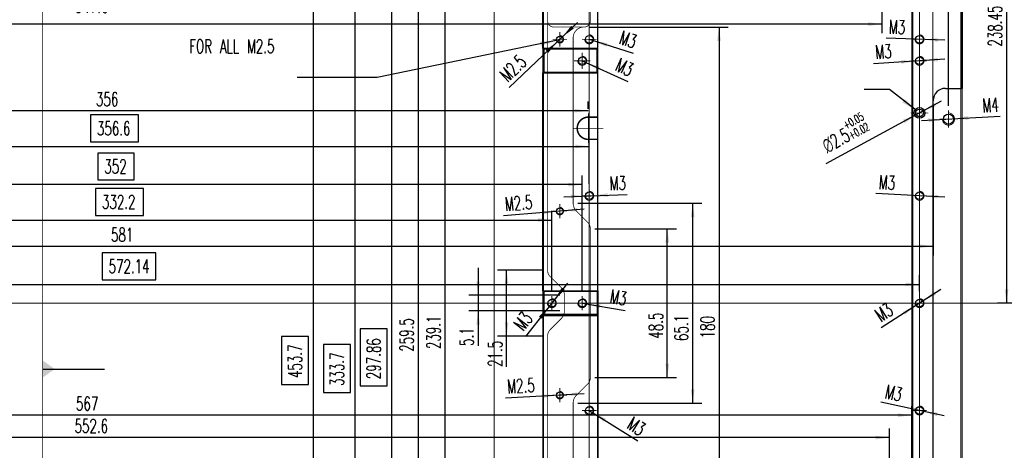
# Model space of a CAD drawing. Header units: millimetres. Extents: x 31 to 872, y 29 to 623.
# Tile 12 of 29: x 377 to 591, y 279 to 372. Entities that reach past the tile are written whole.
import ezdxf

# ---------------------------------------------------------------- set-up
doc = ezdxf.new("R2010")
doc.units = ezdxf.units.MM
for name, pattern in [('DASHED', [15, 7, -8]), ('DOT_CENTER', [14, 12, -1, 0, -1]), ('PHANTOM', [13, 10, -1, 0, -1, 0, -1])]:
    doc.linetypes.add(name, pattern=pattern)
doc.layers.add('1', color=7, linetype='Continuous')
doc.styles.add('CONVERTER_11', font='txt.shx', dxfattribs={"width": 0.63})
doc.dimstyles.new('ME10_DIM_101', dxfattribs={"dimtxt": 4.5, "dimasz": 4.5, "dimexe": 3, "dimexo": 1.5, "dimgap": 1.5, "dimtad": 1, "dimdsep": 46, "dimtxsty": 'CONVERTER_11', "dimsah": 1, "dimcen": 0.09, "dimclrd": 3, "dimclre": 3, "dimclrt": 3, "dimadec": 0, "dimazin": 0, "dimtfac": 1, "dimtdec": 4, "dimtix": 1, "dimtmove": 0, "dimatfit": 3, "dimfxl": 1, "dimtolj": 1, "dimtzin": 0, "dimarcsym": 0})
doc.dimstyles.new('ME10_DIM_102', dxfattribs={"dimtxt": 4.5, "dimasz": 4.5, "dimexe": 3, "dimexo": 1.5, "dimgap": 1.5, "dimtad": 1, "dimdsep": 46, "dimtxsty": 'CONVERTER_11', "dimsah": 1, "dimcen": 0.09, "dimclrd": 3, "dimclre": 3, "dimclrt": 3, "dimadec": 0, "dimazin": 0, "dimtfac": 1, "dimtdec": 4, "dimtix": 1, "dimtmove": 0, "dimatfit": 3, "dimfxl": 1, "dimtolj": 1, "dimtzin": 0, "dimarcsym": 0})
doc.dimstyles.new('ME10_DIM_103', dxfattribs={"dimtxt": 4.5, "dimasz": 4.5, "dimexe": 3, "dimexo": 1.5, "dimgap": 1.5, "dimtad": 1, "dimdsep": 46, "dimtxsty": 'CONVERTER_11', "dimsah": 1, "dimcen": 0.09, "dimclrd": 3, "dimclre": 3, "dimclrt": 3, "dimadec": 0, "dimazin": 0, "dimtfac": 1, "dimtdec": 4, "dimtix": 1, "dimtmove": 0, "dimatfit": 3, "dimfxl": 1, "dimtolj": 1, "dimtzin": 0, "dimarcsym": 0})
doc.dimstyles.new('ME10_DIM_104', dxfattribs={"dimtxt": 4.5, "dimasz": 4.5, "dimexe": 3, "dimexo": 1.5, "dimgap": 1.5, "dimtad": 1, "dimdsep": 46, "dimtxsty": 'CONVERTER_11', "dimsah": 1, "dimcen": 0.09, "dimclrd": 3, "dimclre": 3, "dimclrt": 3, "dimadec": 0, "dimazin": 0, "dimtfac": 1, "dimtdec": 4, "dimtix": 1, "dimtmove": 0, "dimatfit": 3, "dimfxl": 1, "dimtolj": 1, "dimtzin": 0, "dimarcsym": 0})
doc.dimstyles.new('ME10_DIM_112', dxfattribs={"dimtxt": 4.5, "dimasz": 4.5, "dimexe": 3, "dimexo": 1.5, "dimgap": 1.5, "dimtad": 1, "dimdsep": 46, "dimtxsty": 'CONVERTER_11', "dimsah": 1, "dimcen": 0.09, "dimclrd": 3, "dimclre": 3, "dimclrt": 3, "dimadec": 0, "dimazin": 0, "dimtfac": 1, "dimtdec": 4, "dimtix": 1, "dimtmove": 0, "dimatfit": 3, "dimfxl": 1, "dimtolj": 1, "dimtzin": 0, "dimarcsym": 0})
doc.dimstyles.new('ME10_DIM_117', dxfattribs={"dimtxt": 4.5, "dimasz": 4.5, "dimexe": 3, "dimexo": 1.5, "dimgap": 1.5, "dimtad": 1, "dimdsep": 46, "dimtxsty": 'CONVERTER_11', "dimsah": 1, "dimcen": 0.09, "dimclrd": 3, "dimclre": 3, "dimclrt": 3, "dimadec": 0, "dimazin": 0, "dimtfac": 1, "dimtdec": 4, "dimtix": 1, "dimtmove": 0, "dimatfit": 3, "dimfxl": 1, "dimtolj": 1, "dimtzin": 0, "dimarcsym": 0})
doc.dimstyles.new('ME10_DIM_120', dxfattribs={"dimtxt": 4.5, "dimasz": 4.5, "dimexe": 3, "dimexo": 1.5, "dimgap": 1.5, "dimtad": 1, "dimdsep": 46, "dimtxsty": 'CONVERTER_11', "dimsah": 1, "dimcen": 0.09, "dimclrd": 3, "dimclre": 3, "dimclrt": 3, "dimadec": 0, "dimazin": 0, "dimtfac": 1, "dimtdec": 4, "dimtix": 1, "dimtmove": 0, "dimatfit": 3, "dimfxl": 1, "dimtolj": 1, "dimtzin": 0, "dimarcsym": 0})
doc.dimstyles.new('ME10_DIM_128', dxfattribs={"dimtxt": 4.5, "dimasz": 4.5, "dimexe": 3, "dimexo": 1.5, "dimgap": 1.5, "dimtad": 1, "dimdec": 1, "dimdsep": 46, "dimtxsty": 'CONVERTER_11', "dimsah": 1, "dimcen": 0.09, "dimclrd": 3, "dimclre": 3, "dimclrt": 3, "dimadec": 0, "dimazin": 0, "dimtfac": 1, "dimtdec": 4, "dimtix": 1, "dimtmove": 0, "dimatfit": 3, "dimfxl": 1, "dimtolj": 1, "dimtzin": 0, "dimarcsym": 0})
doc.dimstyles.new('ME10_DIM_132', dxfattribs={"dimtxt": 4.5, "dimasz": 4.5, "dimexe": 3, "dimexo": 1.5, "dimgap": 1.5, "dimtad": 1, "dimdsep": 46, "dimtxsty": 'CONVERTER_11', "dimsah": 1, "dimcen": 0.09, "dimclrd": 3, "dimclre": 3, "dimclrt": 3, "dimadec": 0, "dimazin": 0, "dimtfac": 1, "dimtdec": 4, "dimtix": 1, "dimtmove": 0, "dimatfit": 3, "dimfxl": 1, "dimtolj": 1, "dimtzin": 0, "dimarcsym": 0})
doc.dimstyles.new('ME10_DIM_145', dxfattribs={"dimtxt": 4.5, "dimasz": 4.5, "dimexe": 3, "dimexo": 1.5, "dimgap": 1.5, "dimtad": 1, "dimdsep": 46, "dimtxsty": 'CONVERTER_11', "dimsah": 1, "dimcen": 0.09, "dimclrd": 3, "dimclre": 3, "dimclrt": 3, "dimadec": 0, "dimazin": 0, "dimtfac": 1, "dimtdec": 4, "dimtix": 1, "dimtmove": 0, "dimatfit": 3, "dimfxl": 1, "dimtolj": 1, "dimtzin": 0, "dimarcsym": 0})
doc.dimstyles.new('ME10_DIM_146', dxfattribs={"dimtxt": 4.5, "dimasz": 4.5, "dimexe": 3, "dimexo": 1.5, "dimgap": 1.5, "dimtad": 1, "dimdsep": 46, "dimtxsty": 'CONVERTER_11', "dimsah": 1, "dimcen": 0.09, "dimclrd": 3, "dimclre": 3, "dimclrt": 3, "dimadec": 0, "dimazin": 0, "dimtfac": 1, "dimtdec": 4, "dimtix": 1, "dimtmove": 0, "dimatfit": 3, "dimfxl": 1, "dimtolj": 1, "dimtzin": 0, "dimarcsym": 0})
doc.dimstyles.new('ME10_DIM_149', dxfattribs={"dimtxt": 4.5, "dimasz": 4.5, "dimexe": 3, "dimexo": 1.5, "dimgap": 1.5, "dimtad": 1, "dimdsep": 46, "dimtxsty": 'CONVERTER_11', "dimsah": 1, "dimcen": 0.09, "dimclrd": 3, "dimclre": 3, "dimclrt": 3, "dimadec": 0, "dimazin": 0, "dimtfac": 1, "dimtdec": 4, "dimtix": 1, "dimtmove": 0, "dimatfit": 3, "dimfxl": 1, "dimtolj": 1, "dimtzin": 0, "dimarcsym": 0})
doc.dimstyles.new('ME10_DIM_73', dxfattribs={"dimtxt": 4.5, "dimasz": 4.5, "dimexe": 3, "dimexo": 1.5, "dimgap": 1.5, "dimtad": 1, "dimdsep": 46, "dimtxsty": 'CONVERTER_11', "dimsah": 1, "dimcen": 0.09, "dimclrd": 3, "dimclre": 3, "dimclrt": 3, "dimadec": 0, "dimazin": 0, "dimtfac": 1, "dimtdec": 4, "dimtix": 1, "dimtmove": 0, "dimatfit": 3, "dimfxl": 1, "dimtolj": 1, "dimtzin": 0, "dimarcsym": 0})
doc.dimstyles.new('ME10_DIM_74', dxfattribs={"dimtxt": 4.5, "dimasz": 4.5, "dimexe": 3, "dimexo": 1.5, "dimgap": 1.5, "dimtad": 1, "dimdsep": 46, "dimtxsty": 'CONVERTER_11', "dimsah": 1, "dimcen": 0.09, "dimclrd": 3, "dimclre": 3, "dimclrt": 3, "dimadec": 0, "dimazin": 0, "dimtfac": 1, "dimtdec": 4, "dimtix": 1, "dimtmove": 0, "dimatfit": 3, "dimfxl": 1, "dimtolj": 1, "dimtzin": 0, "dimarcsym": 0})
doc.dimstyles.new('ME10_DIM_83', dxfattribs={"dimtxt": 4.5, "dimasz": 4.5, "dimexe": 3, "dimexo": 1.5, "dimgap": 1.5, "dimtad": 1, "dimdsep": 46, "dimtxsty": 'CONVERTER_11', "dimsah": 1, "dimcen": 0.09, "dimclrd": 3, "dimclre": 3, "dimclrt": 3, "dimadec": 0, "dimazin": 0, "dimtfac": 1, "dimtdec": 4, "dimtix": 1, "dimtmove": 0, "dimatfit": 3, "dimfxl": 1, "dimtolj": 1, "dimtzin": 0, "dimarcsym": 0})
doc.dimstyles.new('ME10_DIM_93', dxfattribs={"dimtxt": 4.5, "dimasz": 4.5, "dimexe": 3, "dimexo": 1.5, "dimgap": 1.5, "dimtad": 1, "dimdsep": 46, "dimtxsty": 'CONVERTER_11', "dimsah": 1, "dimcen": 0.09, "dimclrd": 3, "dimclre": 3, "dimclrt": 3, "dimadec": 0, "dimazin": 0, "dimtfac": 1, "dimtdec": 4, "dimtix": 1, "dimtmove": 0, "dimatfit": 3, "dimfxl": 1, "dimtolj": 1, "dimtzin": 0, "dimarcsym": 0})
doc.dimstyles.new('ME10_DIM_94', dxfattribs={"dimtxt": 4.5, "dimasz": 4.5, "dimexe": 3, "dimexo": 1.5, "dimgap": 1.5, "dimtad": 1, "dimdec": 1, "dimdsep": 46, "dimtxsty": 'CONVERTER_11', "dimsah": 1, "dimcen": 0.09, "dimclrd": 3, "dimclre": 3, "dimclrt": 3, "dimadec": 0, "dimazin": 0, "dimtfac": 1, "dimtdec": 4, "dimtix": 1, "dimtmove": 0, "dimatfit": 3, "dimfxl": 1, "dimtolj": 1, "dimtzin": 0, "dimarcsym": 0})
doc.dimstyles.new('ME10_DIM_95', dxfattribs={"dimtxt": 4.5, "dimasz": 4.5, "dimexe": 3, "dimexo": 1.5, "dimgap": 1.5, "dimtad": 1, "dimdec": 1, "dimdsep": 46, "dimtxsty": 'CONVERTER_11', "dimsah": 1, "dimcen": 0.09, "dimclrd": 3, "dimclre": 3, "dimclrt": 3, "dimadec": 0, "dimazin": 0, "dimtfac": 1, "dimtdec": 4, "dimtix": 1, "dimtmove": 0, "dimatfit": 3, "dimfxl": 1, "dimtolj": 1, "dimtzin": 0, "dimarcsym": 0})
doc.dimstyles.new('ME10_DIM_96', dxfattribs={"dimtxt": 4.5, "dimasz": 4.5, "dimexe": 3, "dimexo": 1.5, "dimgap": 1.5, "dimtad": 1, "dimdec": 1, "dimdsep": 46, "dimtxsty": 'CONVERTER_11', "dimsah": 1, "dimcen": 0.09, "dimclrd": 3, "dimclre": 3, "dimclrt": 3, "dimadec": 0, "dimazin": 0, "dimtfac": 1, "dimtdec": 4, "dimtix": 1, "dimtmove": 0, "dimatfit": 3, "dimfxl": 1, "dimtolj": 1, "dimtzin": 0, "dimarcsym": 0})
doc.dimstyles.new('ME10_DIM_97', dxfattribs={"dimtxt": 4.5, "dimasz": 4.5, "dimexe": 3, "dimexo": 1.5, "dimgap": 1.5, "dimtad": 1, "dimdec": 1, "dimdsep": 46, "dimtxsty": 'CONVERTER_11', "dimsah": 1, "dimcen": 0.09, "dimclrd": 3, "dimclre": 3, "dimclrt": 3, "dimadec": 0, "dimazin": 0, "dimtfac": 1, "dimtdec": 4, "dimtix": 1, "dimtmove": 0, "dimatfit": 3, "dimfxl": 1, "dimtolj": 1, "dimtzin": 0, "dimarcsym": 0})
doc.dimstyles.new('ME10_DIM_98', dxfattribs={"dimtxt": 4.5, "dimasz": 4.5, "dimexe": 3, "dimexo": 1.5, "dimgap": 1.5, "dimtad": 1, "dimdec": 1, "dimdsep": 46, "dimtxsty": 'CONVERTER_11', "dimsah": 1, "dimcen": 0.09, "dimclrd": 3, "dimclre": 3, "dimclrt": 3, "dimadec": 0, "dimazin": 0, "dimtfac": 1, "dimtdec": 4, "dimtix": 1, "dimtmove": 0, "dimatfit": 3, "dimfxl": 1, "dimtolj": 1, "dimtzin": 0, "dimarcsym": 0})
doc.dimstyles.get("Standard").update_dxf_attribs({"dimtxt": 0.18, "dimasz": 0.18, "dimexe": 0.18, "dimexo": 0.0625, "dimgap": 0.09, "dimtad": 0, "dimtih": 1, "dimtoh": 1, "dimdec": 4, "dimzin": 0, "dimdsep": 46, "dimtxsty": 'Standard', "dimcen": 0.09, "dimadec": 0, "dimazin": 0, "dimtfac": 1, "dimtdec": 4, "dimtofl": 0, "dimtmove": 0, "dimatfit": 3, "dimfxl": 1, "dimtolj": 1, "dimtzin": 0, "dimarcsym": 0})

# ---------------------------------------------------------------- blocks, each defined once
blk = doc.blocks.new('F-F__12')
at = {"layer": '1', "color": 4, "linetype": 'PHANTOM', "const_width": 0.35}
blk.add_lwpolyline([(720.62, 644.92), (720.62, 290.35)], dxfattribs=at)
blk = doc.blocks.new('B_-B__32')
at = {"layer": '1', "color": 4, "linetype": 'PHANTOM', "const_width": 0.35}
blk.add_lwpolyline([(751.6, 571.3), (751.6, 343.05)], dxfattribs=at)
blk = doc.blocks.new('A_-A__33')
at = {"layer": '1', "color": 4, "linetype": 'PHANTOM', "const_width": 0.35}
blk.add_lwpolyline([(859.35, 568.99), (859.35, 349.09)], dxfattribs=at)
blk = doc.blocks.new('E8027-24150__34', base_point=(273.17, 207.52))
at = {"color": 7, "linetype": 'Continuous'}
for p, q in [((872.8, 703.95), (872.8, 536.05)), ((873.3, 703.95), (873.3, 536.05)), ((736.5, 549.1), (736.5, 596.35)), ((754.45, 549.1), (754.45, 590.85)), ((856.8, 576.05), (856.8, 356.05)), ((857.05, 576.05), (857.05, 356.05)), ((736.5, 549.1), (736.75, 548.85)), ((736.5, 549.1), (736.5, 541.1)), ((754.45, 549.1), (736.5, 549.1)), ((754.2, 548.85), (736.75, 548.85)), ((736.75, 548.85), (736.75, 541.35)), ((754.45, 549.1), (754.2, 548.85)), ((754.2, 541.35), (754.2, 548.85)), ((754.45, 541.1), (754.45, 549.1)), ((736.75, 541.35), (736.5, 541.1)), ((736.5, 541.1), (754.45, 541.1)), ((736.5, 470.05), (736.5, 541.1)), ((736.75, 541.35), (754.2, 541.35)), ((754.2, 541.35), (754.45, 541.1)), ((754.45, 470.05), (754.45, 541.1)), ((867.8, 536.05), (872.8, 536.05)), ((873.3, 536.05), (872.8, 536.05)), ((873.3, 396.05), (873.3, 536.05)), ((863.8, 400.05), (863.8, 532.05)), ((736.5, 470.05), (754.45, 470.05)), ((736.75, 469.8), (736.5, 470.05)), ((736.5, 470.05), (736.5, 462.05)), ((754.2, 469.8), (736.75, 469.8)), ((736.75, 469.8), (736.75, 462.3)), ((754.2, 469.8), (754.45, 470.05)), ((754.2, 469.8), (754.2, 462.3)), ((754.45, 470.05), (754.45, 462.05)), ((736.75, 462.3), (736.5, 462.05)), ((736.5, 462.05), (754.45, 462.05)), ((736.5, 462.05), (736.5, 390.99)), ((754.2, 462.3), (736.75, 462.3)), ((754.2, 462.3), (754.45, 462.05)), ((754.45, 462.05), (754.45, 390.99))]:
    blk.add_line(p, q, dxfattribs=at)
at = {"color": 1, "linetype": 'DASHED', "const_width": 0.25}
for points in [[(751.95, 558.05), (751.95, 597.85)], [(736.75, 596.35), (736.75, 548.85)], [(754.2, 548.85), (754.2, 590.85)], [(738, 558.05), (738, 585.61)], [(863.7, 577.55), (863.7, 354.55)], [(738, 476.79), (738, 558.05)], [(740, 556.05), (749.85, 556.05)], [(749.85, 556.05), (749.95, 556.05)], [(746.35, 498.6), (746.35, 552.55)], [(736.75, 541.35), (736.75, 469.8)], [(754.2, 526.8), (754.2, 541.35)], [(872.8, 396.05), (872.8, 536.05)], [(751.3, 526.8), (754.2, 526.8)], [(751.3, 526.8), (751.3, 526.55)], [(754.2, 526.8), (754.45, 526.55)], [(751.3, 526.55), (754.45, 526.55)], [(751.3, 519.3), (751.3, 519.55)], [(754.45, 519.55), (751.3, 519.55)], [(754.2, 519.3), (751.3, 519.3)], [(754.2, 519.3), (754.45, 519.55)], [(754.2, 469.8), (754.2, 519.3)], [(751.07, 492.43), (747.38, 496.12)], [(751.95, 441.79), (751.95, 490.31)], [(738.88, 474.67), (742.47, 471.08)], [(743.5, 468.6), (743.5, 463.5)], [(736.75, 462.3), (736.75, 390.74)], [(738.88, 457.43), (742.47, 461.02)], [(754.2, 412.8), (754.2, 462.3)], [(738, 455.31), (738, 374.05)], [(751.07, 439.67), (747.38, 435.98)], [(746.35, 379.55), (746.35, 433.5)]]:
    blk.add_lwpolyline(points, dxfattribs=at)
for points in [[(738, 558.05, 0.414214), (740, 556.05, 0.414214)], [(749.85, 556.05, 0.414214), (746.35, 552.55, 0.414214)], [(749.95, 556.05, 0.414214), (751.95, 558.05, 0.414214)], [(751.3, 526.8, 1), (751.3, 519.3, 1)], [(751.3, 526.55, 1), (751.3, 519.55, 1)], [(746.35, 498.6, 0.198912), (747.38, 496.12, 0.198912)], [(751.95, 490.31, 0.198912), (751.07, 492.43, 0.198912)], [(738, 476.79, 0.198912), (738.88, 474.67, 0.198912)], [(743.5, 468.6, 0.198912), (742.47, 471.08, 0.198912)], [(742.47, 461.02, 0.198912), (743.5, 463.5, 0.198912)], [(738.88, 457.43, 0.198912), (738, 455.31, 0.198912)], [(751.07, 439.67, 0.198912), (751.95, 441.79, 0.198912)], [(747.38, 435.98, 0.198912), (746.35, 433.5, 0.198912)]]:
    blk.add_lwpolyline(points, format="xyb", dxfattribs=at)
at = {"color": 7, "linetype": 'Continuous'}
for centre, radius in [((742, 552.05), 1.05), ((751.6, 552.05), 1.25), ((859.35, 552.05), 1.25), ((749.3, 545.05), 1.25), ((859.35, 545.05), 1.25), ((859.35, 528.05), 1.75), ((859.35, 528.05), 1.25), ((868.8, 526.05), 1.65), ((751.6, 501.05), 1.25), ((859.35, 501.05), 1.25), ((742, 496.05), 1.05), ((739.4, 466.05), 1.25), ((749.3, 466.05), 1.25), ((859.35, 466.05), 1.25), ((742, 436.05), 1.05), ((751.6, 431.05), 1.25), ((859.35, 431.05), 1.25)]:
    blk.add_circle(centre, radius, dxfattribs=at)
blk.add_arc((867.8, 532.05), 4, 90, 180, dxfattribs=at)
at = {"layer": '1', "color": 1, "linetype": 'DOT_CENTER', "const_width": 0.25}
for points in [[(573.3, 736.79), (573.3, 466.05)], [(742, 554.42), (742, 549.67)], [(751.6, 554.42), (751.6, 549.67)], [(859.35, 554.42), (859.35, 549.67)], [(744.37, 552.05), (739.62, 552.05)], [(753.97, 552.05), (749.22, 552.05)], [(861.72, 552.05), (856.97, 552.05)], [(749.3, 547.7), (749.3, 542.4)], [(859.35, 547.42), (859.35, 542.67)], [(751.95, 545.05), (746.65, 545.05)], [(861.72, 545.05), (856.97, 545.05)], [(859.35, 530.97), (859.35, 525.12)], [(751.3, 527.9), (751.3, 518.2)], [(862.27, 528.05), (856.42, 528.05)], [(868.8, 528.86), (868.8, 523.23)], [(871.61, 526.05), (865.98, 526.05)], [(756.15, 523.05), (746.45, 523.05)], [(753.97, 501.05), (749.22, 501.05)], [(751.6, 503.42), (751.6, 498.67)], [(861.72, 501.05), (856.97, 501.05)], [(859.35, 503.42), (859.35, 498.67)], [(742, 498.42), (742, 493.67)], [(744.37, 496.05), (739.62, 496.05)], [(573.3, 466.05), (257.7, 466.05)], [(891.3, 466.05), (573.3, 466.05)], [(573.3, 466.05), (573.3, 196.21)], [(739.4, 468.42), (739.4, 463.67)], [(751.67, 466.05), (746.92, 466.05)], [(749.3, 468.42), (749.3, 463.67)], [(861.72, 466.05), (856.97, 466.05)], [(859.35, 468.42), (859.35, 463.67)], [(742, 438.42), (742, 433.67)], [(744.37, 436.05), (739.62, 436.05)], [(753.97, 431.05), (749.22, 431.05)], [(751.6, 433.42), (751.6, 428.67)], [(861.72, 431.05), (856.97, 431.05)], [(859.35, 433.42), (859.35, 428.67)]]:
    blk.add_lwpolyline(points, dxfattribs=at)
at = {"layer": '1', "color": 3, "linetype": 'Continuous', "const_width": 0.25}
for points in [[(740.75, 552.05, 2.414214), (742, 553.3, 2.414214)], [(750.1, 552.05, 2.414214), (751.6, 553.55, 2.414214)], [(857.85, 552.05, 2.414214), (859.35, 553.55, 2.414214)], [(747.8, 545.05, 2.414214), (749.3, 546.55, 2.414214)], [(857.85, 545.05, 2.414214), (859.35, 546.55, 2.414214)], [(866.8, 526.05, 2.414214), (868.8, 528.05, 2.414214)], [(750.1, 501.05, 2.414214), (751.6, 502.55, 2.414214)], [(857.85, 501.05, 2.414214), (859.35, 502.55, 2.414214)], [(740.75, 496.05, 2.414214), (742, 497.3, 2.414214)], [(737.9, 466.05, 2.414214), (739.4, 467.55, 2.414214)], [(747.8, 466.05, 2.414214), (749.3, 467.55, 2.414214)], [(857.85, 466.05, 2.414214), (859.35, 467.55, 2.414214)], [(740.75, 436.05, 2.414214), (742, 437.3, 2.414214)], [(750.1, 431.05, 2.414214), (751.6, 432.55, 2.414214)], [(857.85, 431.05, 2.414214), (859.35, 432.55, 2.414214)]]:
    blk.add_lwpolyline(points, format="xyb", dxfattribs=at)
blk = doc.blocks.new('*D98')
at = {"layer": '1', "color": 3, "linetype": 'Continuous'}
for p, q in [((289.8, 357.55), (289.8, 432.52)), ((856.8, 357.55), (856.8, 432.52)), ((856.8, 429.52), (289.8, 429.52))]:
    blk.add_line(p, q, dxfattribs=at)
at = {"layer": '1', "color": 3}
for points in [[(294.3, 430.11), (294.3, 428.93), (289.8, 429.52)], [(852.3, 428.93), (852.3, 430.11), (856.8, 429.52)]]:
    blk.add_solid(points, dxfattribs=at)
at = {"layer": '1', "color": 3, "insert": (584.15, 431.02), "char_height": 4.5, "attachment_point": 7, "rotation": 0.0001, "line_spacing_factor": 0.60024, "style": 'CONVERTER_11'}
blk.add_mtext('567', dxfattribs=at)
blk = doc.blocks.new('*D99')
at = {"layer": '1', "color": 3, "linetype": 'Continuous'}
for p, q in [((297, 351.05), (297, 425.24)), ((849.6, 351.05), (849.6, 425.24)), ((849.6, 422.24), (297, 422.24))]:
    blk.add_line(p, q, dxfattribs=at)
at = {"layer": '1', "color": 3}
for points in [[(301.5, 422.83), (301.5, 421.65), (297, 422.24)], [(845.1, 421.65), (845.1, 422.83), (849.6, 422.24)]]:
    blk.add_solid(points, dxfattribs=at)
at = {"layer": '1', "color": 3, "insert": (583.68, 423.74), "char_height": 4.5, "attachment_point": 7, "rotation": 0.0001, "line_spacing_factor": 0.60024, "style": 'CONVERTER_11'}
blk.add_mtext('552.6', dxfattribs=at)
blk = doc.blocks.new('*D108')
at = {"layer": '1', "color": 3, "linetype": 'Continuous'}
for p, q in [((282.8, 530.55), (282.8, 481.6)), ((863.8, 530.55), (863.8, 481.6)), ((282.8, 484.6), (863.8, 484.6))]:
    blk.add_line(p, q, dxfattribs=at)
at = {"layer": '1', "color": 3}
for points in [[(287.3, 485.19), (287.3, 484), (282.8, 484.6)], [(859.3, 484), (859.3, 485.19), (863.8, 484.6)]]:
    blk.add_solid(points, dxfattribs=at)
at = {"layer": '1', "color": 3, "insert": (595.56, 486.1), "char_height": 4.5, "attachment_point": 7, "rotation": 0.0001, "line_spacing_factor": 0.60024, "style": 'CONVERTER_11'}
blk.add_mtext('581', dxfattribs=at)
blk = doc.blocks.new('*D118')
at = {"layer": '1', "color": 3, "linetype": 'Continuous'}
for p, q in [((751.45, 556.05), (796.94, 556.05)), ((793.94, 556.05), (793.94, 376.05)), ((751.45, 376.05), (796.94, 376.05))]:
    blk.add_line(p, q, dxfattribs=at)
at = {"layer": '1', "color": 3}
for points in [[(794.53, 551.55), (793.35, 551.55), (793.94, 556.05)], [(793.35, 380.55), (794.53, 380.55), (793.94, 376.05)]]:
    blk.add_solid(points, dxfattribs=at)
at = {"layer": '1', "color": 3, "insert": (792.44, 454.57), "char_height": 4.5, "attachment_point": 7, "rotation": 90, "line_spacing_factor": 0.60024, "style": 'CONVERTER_11'}
blk.add_mtext('180', dxfattribs=at)
blk = doc.blocks.new('*D119')
at = {"layer": '1', "color": 3, "linetype": 'Continuous'}
for p, q in [((753.45, 490.31), (780.07, 490.31)), ((777.07, 441.79), (777.07, 490.31)), ((753.45, 441.79), (780.07, 441.79))]:
    blk.add_line(p, q, dxfattribs=at)
at = {"layer": '1', "color": 3}
for points in [[(777.67, 485.81), (776.48, 485.81), (777.07, 490.31)], [(776.48, 446.29), (777.67, 446.29), (777.07, 441.79)]]:
    blk.add_solid(points, dxfattribs=at)
at = {"layer": '1', "color": 3, "insert": (775.57, 454.45), "char_height": 4.5, "attachment_point": 7, "rotation": 90, "line_spacing_factor": 0.60024, "style": 'CONVERTER_11'}
blk.add_mtext('48.5', dxfattribs=at)
blk = doc.blocks.new('*D120')
at = {"layer": '1', "color": 3, "linetype": 'Continuous'}
for p, q in [((747.85, 498.6), (788.37, 498.6)), ((785.37, 433.5), (785.37, 498.6)), ((747.85, 433.5), (788.37, 433.5))]:
    blk.add_line(p, q, dxfattribs=at)
at = {"layer": '1', "color": 3}
for points in [[(785.96, 494.1), (784.77, 494.1), (785.37, 498.6)], [(784.77, 438), (785.96, 438), (785.37, 433.5)]]:
    blk.add_solid(points, dxfattribs=at)
at = {"layer": '1', "color": 3, "insert": (783.87, 453.72), "char_height": 4.5, "attachment_point": 7, "rotation": 90, "line_spacing_factor": 0.60024, "style": 'CONVERTER_11'}
blk.add_mtext('65.1', dxfattribs=at)
blk = doc.blocks.new('*D121')
at = {"layer": '1', "color": 3, "linetype": 'Continuous'}
for p, q in [((715.34, 477.6), (715.34, 468.6)), ((742, 468.6), (712.34, 468.6)), ((715.34, 468.6), (715.34, 463.5)), ((742, 463.5), (712.34, 463.5)), ((715.34, 463.5), (715.34, 452.09))]:
    blk.add_line(p, q, dxfattribs=at)
at = {"layer": '1', "color": 3}
for points in [[(714.75, 473.1), (715.93, 473.1), (715.34, 468.6)], [(715.93, 459), (714.75, 459), (715.34, 463.5)]]:
    blk.add_solid(points, dxfattribs=at)
at = {"layer": '1', "color": 3, "insert": (713.84, 452.09), "char_height": 4.5, "attachment_point": 7, "rotation": 90, "line_spacing_factor": 0.60024, "style": 'CONVERTER_11'}
blk.add_mtext('5.1', dxfattribs=at)
blk = doc.blocks.new('*D122')
at = {"layer": '1', "color": 3, "linetype": 'Continuous'}
for p, q in [((736.5, 476.79), (721.64, 476.79)), ((724.64, 455.31), (724.64, 476.79)), ((736.5, 455.31), (721.64, 455.31)), ((724.64, 445.27), (724.64, 455.31))]:
    blk.add_line(p, q, dxfattribs=at)
at = {"layer": '1', "color": 3}
for points in [[(725.24, 472.29), (724.05, 472.29), (724.64, 476.79)], [(724.05, 459.81), (725.24, 459.81), (724.64, 455.31)]]:
    blk.add_solid(points, dxfattribs=at)
at = {"layer": '1', "color": 3, "insert": (723.14, 445.27), "char_height": 4.5, "attachment_point": 7, "rotation": 90, "line_spacing_factor": 0.60024, "style": 'CONVERTER_11'}
blk.add_mtext('21.5', dxfattribs=at)
blk = doc.blocks.new('*D123')
at = {"layer": '1', "color": 3, "linetype": 'Continuous'}
for p, q in [((742, 593.8), (692.76, 593.8)), ((695.76, 593.8), (695.76, 334.25)), ((742, 334.25), (692.76, 334.25))]:
    blk.add_line(p, q, dxfattribs=at)
at = {"layer": '1', "color": 3}
for points in [[(696.35, 589.3), (695.17, 589.3), (695.76, 593.8)], [(695.17, 338.75), (696.35, 338.75), (695.76, 334.25)]]:
    blk.add_solid(points, dxfattribs=at)
at = {"layer": '1', "color": 3, "insert": (694.26, 450.21), "char_height": 4.5, "attachment_point": 7, "rotation": 90, "line_spacing_factor": 0.60024, "style": 'CONVERTER_11'}
blk.add_mtext('259.5', dxfattribs=at)
blk = doc.blocks.new('*D126')
at = {"layer": '1', "color": 3, "linetype": 'Continuous'}
for p, q in [((395.3, 529.4), (395.3, 531.77)), ((751.3, 529.4), (751.3, 531.77)), ((751.3, 528.77), (395.3, 528.77))]:
    blk.add_line(p, q, dxfattribs=at)
at = {"layer": '1', "color": 3}
for points in [[(399.8, 529.36), (399.8, 528.18), (395.3, 528.77)], [(746.8, 528.18), (746.8, 529.36), (751.3, 528.77)]]:
    blk.add_solid(points, dxfattribs=at)
at = {"layer": '1', "color": 3, "insert": (590.67, 530.27), "char_height": 4.5, "attachment_point": 7, "rotation": 0.0001, "line_spacing_factor": 0.60024, "style": 'CONVERTER_11'}
blk.add_mtext('356', dxfattribs=at)
blk = doc.blocks.new('*D127')
at = {"layer": '1', "color": 3, "linetype": 'Continuous'}
for p, q in [((407.2, 469.92), (407.2, 496.15)), ((739.4, 469.92), (739.4, 496.15)), ((407.2, 493.15), (739.4, 493.15))]:
    blk.add_line(p, q, dxfattribs=at)
at = {"layer": '1', "color": 3}
for points in [[(411.7, 493.74), (411.7, 492.56), (407.2, 493.15)], [(734.9, 492.56), (734.9, 493.74), (739.4, 493.15)]]:
    blk.add_solid(points, dxfattribs=at)
at = {"layer": '1', "color": 3, "insert": (592.63, 496.79), "char_height": 4.5, "attachment_point": 7, "rotation": 0.0001, "line_spacing_factor": 0.60024, "style": 'CONVERTER_11'}
blk.add_mtext('332.2', dxfattribs=at)
blk = doc.blocks.new('*D128')
at = {"layer": '1', "color": 3, "linetype": 'Continuous'}
for p, q in [((397.3, 469.92), (397.3, 507.7)), ((749.3, 469.92), (749.3, 507.7)), ((749.3, 504.7), (397.3, 504.7))]:
    blk.add_line(p, q, dxfattribs=at)
at = {"layer": '1', "color": 3}
for points in [[(401.8, 505.29), (401.8, 504.11), (397.3, 504.7)], [(744.8, 504.11), (744.8, 505.29), (749.3, 504.7)]]:
    blk.add_solid(points, dxfattribs=at)
at = {"layer": '1', "color": 3, "insert": (593.39, 508.34), "char_height": 4.5, "attachment_point": 7, "rotation": 0.0001, "line_spacing_factor": 0.60024, "style": 'CONVERTER_11'}
blk.add_mtext('352', dxfattribs=at)
blk = doc.blocks.new('*D129')
at = {"layer": '1', "color": 3, "linetype": 'Continuous'}
for p, q in [((395, 504.92), (395, 520.12)), ((751.6, 504.92), (751.6, 520.12)), ((395, 517.12), (751.6, 517.12))]:
    blk.add_line(p, q, dxfattribs=at)
at = {"layer": '1', "color": 3}
for points in [[(399.5, 517.72), (399.5, 516.53), (395, 517.12)], [(747.1, 516.53), (747.1, 517.72), (751.6, 517.12)]]:
    blk.add_solid(points, dxfattribs=at)
at = {"layer": '1', "color": 3, "insert": (590.98, 520.76), "char_height": 4.5, "attachment_point": 7, "rotation": 0.0001, "line_spacing_factor": 0.60024, "style": 'CONVERTER_11'}
blk.add_mtext('356.6', dxfattribs=at)
blk = doc.blocks.new('*D137')
at = {"layer": '1', "color": 3, "linetype": 'Continuous'}
for p, q in [((287.21, 469.92), (287.21, 475.16)), ((859.35, 469.92), (859.35, 475.16)), ((287.21, 472.16), (859.35, 472.16))]:
    blk.add_line(p, q, dxfattribs=at)
at = {"layer": '1', "color": 3}
for points in [[(291.71, 472.76), (291.71, 471.57), (287.21, 472.16)], [(854.85, 471.57), (854.85, 472.76), (859.35, 472.16)]]:
    blk.add_solid(points, dxfattribs=at)
at = {"layer": '1', "color": 3, "insert": (594.79, 475.8), "char_height": 4.5, "attachment_point": 7, "rotation": 0.0001, "line_spacing_factor": 0.60024, "style": 'CONVERTER_11'}
blk.add_mtext('572.14', dxfattribs=at)
blk = doc.blocks.new('*D142')
at = {"layer": '1', "color": 3, "linetype": 'Continuous'}
for p, q in [((277.8, 530.36), (277.8, 819.9)), ((868.8, 530.36), (868.8, 819.9)), ((868.8, 816.9), (277.8, 816.9))]:
    blk.add_line(p, q, dxfattribs=at)
at = {"layer": '1', "color": 3}
for points in [[(282.3, 817.5), (282.3, 816.31), (277.8, 816.9)], [(864.3, 816.31), (864.3, 817.5), (868.8, 816.9)]]:
    blk.add_solid(points, dxfattribs=at)
at = {"layer": '1', "color": 3, "insert": (569.99, 820.54), "char_height": 4.5, "attachment_point": 7, "rotation": 0.0001, "line_spacing_factor": 0.60024, "style": 'CONVERTER_11'}
blk.add_mtext('591', dxfattribs=at)
blk = doc.blocks.new('*D145')
at = {"layer": '1', "color": 3, "linetype": 'Continuous'}
for p, q in [((299.5, 593.37), (299.5, 554.03)), ((847.1, 593.37), (847.1, 554.03)), ((847.1, 557.03), (299.5, 557.03))]:
    blk.add_line(p, q, dxfattribs=at)
at = {"layer": '1', "color": 3}
for points in [[(304, 557.62), (304, 556.43), (299.5, 557.03)], [(842.6, 556.43), (842.6, 557.62), (847.1, 557.03)]]:
    blk.add_solid(points, dxfattribs=at)
at = {"layer": '1', "color": 3, "insert": (583.8, 560.66), "char_height": 4.5, "attachment_point": 7, "rotation": 0.0001, "line_spacing_factor": 0.60024, "style": 'CONVERTER_11'}
blk.add_mtext('547.6', dxfattribs=at)
blk = doc.blocks.new('*D153')
at = {"layer": '1', "color": 3, "linetype": 'Continuous'}
for p, q in [((736.5, 585.61), (701.56, 585.61)), ((704.56, 346.49), (704.56, 585.61)), ((736.5, 346.49), (701.56, 346.49))]:
    blk.add_line(p, q, dxfattribs=at)
at = {"layer": '1', "color": 3}
for points in [[(705.15, 581.11), (703.97, 581.11), (704.56, 585.61)], [(703.97, 350.99), (705.15, 350.99), (704.56, 346.49)]]:
    blk.add_solid(points, dxfattribs=at)
at = {"layer": '1', "color": 3, "insert": (703.06, 451.09), "char_height": 4.5, "attachment_point": 7, "rotation": 90, "line_spacing_factor": 0.60024, "style": 'CONVERTER_11'}
blk.add_mtext('239.1', dxfattribs=at)
blk = doc.blocks.new('*D157')
at = {"layer": '1', "color": 3, "linetype": 'Continuous'}
for p, q in [((870.99, 704.5), (890.75, 704.5)), ((887.75, 704.5), (887.75, 466.05)), ((889.8, 466.05), (884.75, 466.05))]:
    blk.add_line(p, q, dxfattribs=at)
at = {"layer": '1', "color": 3}
for points in [[(888.35, 700), (887.16, 700), (887.75, 704.5)], [(887.16, 470.55), (888.35, 470.55), (887.75, 466.05)]]:
    blk.add_solid(points, dxfattribs=at)
at = {"layer": '1', "color": 3, "insert": (886.25, 549.69), "char_height": 4.5, "attachment_point": 7, "rotation": 90, "line_spacing_factor": 0.60024, "style": 'CONVERTER_11'}
blk.add_mtext('238.45', dxfattribs=at)
blk = doc.blocks.new('*D170')
at = {"layer": '1', "color": 3, "linetype": 'Continuous'}
for p, q in [((716.47, 632.9), (672.21, 632.9)), ((675.21, 299.2), (675.21, 632.9)), ((716.47, 299.2), (672.21, 299.2))]:
    blk.add_line(p, q, dxfattribs=at)
at = {"layer": '1', "color": 3}
for points in [[(675.8, 628.4), (674.61, 628.4), (675.21, 632.9)], [(674.61, 303.7), (675.8, 303.7), (675.21, 299.2)]]:
    blk.add_solid(points, dxfattribs=at)
at = {"layer": '1', "color": 3, "insert": (671.57, 439.06), "char_height": 4.5, "attachment_point": 7, "rotation": 90, "line_spacing_factor": 0.60024, "style": 'CONVERTER_11'}
blk.add_mtext('333.7', dxfattribs=at)
blk = doc.blocks.new('*D171')
at = {"layer": '1', "color": 3, "linetype": 'Continuous'}
for p, q in [((715.64, 614.98), (684.17, 614.98)), ((687.17, 317.12), (687.17, 614.98)), ((715.64, 317.12), (684.17, 317.12))]:
    blk.add_line(p, q, dxfattribs=at)
at = {"layer": '1', "color": 3}
for points in [[(687.76, 610.48), (686.57, 610.48), (687.17, 614.98)], [(686.57, 321.62), (687.76, 321.62), (687.17, 317.12)]]:
    blk.add_solid(points, dxfattribs=at)
at = {"layer": '1', "color": 3, "insert": (683.53, 441.26), "char_height": 4.5, "attachment_point": 7, "rotation": 90, "line_spacing_factor": 0.60024, "style": 'CONVERTER_11'}
blk.add_mtext('297.86', dxfattribs=at)
blk = doc.blocks.new('*D174')
at = {"layer": '1', "color": 3, "linetype": 'Continuous'}
for p, q in [((716.47, 692.9), (658.51, 692.9)), ((661.51, 692.9), (661.51, 239.2)), ((716.47, 239.2), (658.51, 239.2))]:
    blk.add_line(p, q, dxfattribs=at)
at = {"layer": '1', "color": 3}
for points in [[(662.1, 688.4), (660.92, 688.4), (661.51, 692.9)], [(660.92, 243.7), (662.1, 243.7), (661.51, 239.2)]]:
    blk.add_solid(points, dxfattribs=at)
at = {"layer": '1', "color": 3, "insert": (657.87, 441.65), "char_height": 4.5, "attachment_point": 7, "rotation": 90, "line_spacing_factor": 0.60024, "style": 'CONVERTER_11'}
blk.add_mtext('453.7', dxfattribs=at)
blk = doc.blocks.new('*D234')
at = {"layer": '1', "color": 3, "linetype": 'Continuous'}
blk.add_line((866.38, 531.87), (828.76, 511.44), dxfattribs=at)
at = {"layer": '1', "color": 3}
for points in [[(864.12, 531.31), (864.69, 530.27), (860.45, 528.65)], [(854.58, 524.79), (854.01, 525.83), (858.25, 527.45)]]:
    blk.add_solid(points, dxfattribs=at)
at = {"layer": '1', "color": 3, "insert": (827.15, 513.55), "char_height": 4.5, "attachment_point": 7, "rotation": 28.5078, "line_spacing_factor": 0.60024, "style": 'CONVERTER_11'}
blk.add_mtext('\\C3; {\\Fgdt;n}\\C3;\\C3;2.5\\C3;\\H2.7;\\S+0.05^ +0.02;', dxfattribs=at)
blk = doc.blocks.new('*D254')
at = {"layer": '1', "color": 3, "linetype": 'Continuous'}
blk.add_line((747.78, 557.58), (725.51, 536.3), dxfattribs=at)
at = {"layer": '1', "color": 3}
for points in [[(745.75, 556.45), (746.57, 555.59), (742.9, 552.91)], [(738.25, 547.65), (737.43, 548.51), (741.1, 551.19)]]:
    blk.add_solid(points, dxfattribs=at)
at = {"layer": '1', "color": 3, "insert": (725.03, 537.91), "char_height": 4.5, "attachment_point": 7, "rotation": 43.692, "line_spacing_factor": 0.60024, "style": 'CONVERTER_11'}
blk.add_mtext('\\C3;M\\C3;2.5\\C3;', dxfattribs=at)
blk = doc.blocks.new('*D255')
at = {"layer": '1', "color": 3, "linetype": 'Continuous'}
blk.add_line((751.6, 552.05), (765.89, 547.52), dxfattribs=at)
at = {"layer": '1', "color": 3}
blk.add_solid([(757.5, 550.8), (757.14, 549.67), (753.03, 551.6)], dxfattribs=at)
at = {"layer": '1', "color": 3, "insert": (761.03, 550.63), "char_height": 4.5, "attachment_point": 7, "rotation": 342.4003, "line_spacing_factor": 0.60024, "style": 'CONVERTER_11'}
blk.add_mtext('\\C3;M\\C3;3\\C3;', dxfattribs=at)
blk = doc.blocks.new('*D256')
at = {"layer": '1', "color": 3, "linetype": 'Continuous'}
blk.add_line((749.3, 545.05), (764.22, 538.31), dxfattribs=at)
at = {"layer": '1', "color": 3}
blk.add_solid([(755.01, 543.12), (754.52, 542.04), (750.67, 544.43)], dxfattribs=at)
at = {"layer": '1', "color": 3, "insert": (759.76, 541.98), "char_height": 4.5, "attachment_point": 7, "rotation": 335.7015, "line_spacing_factor": 0.60024, "style": 'CONVERTER_11'}
blk.add_mtext('\\C3;M\\C3;3\\C3;', dxfattribs=at)
blk = doc.blocks.new('*D257')
at = {"layer": '1', "color": 3, "linetype": 'Continuous'}
blk.add_line((867.58, 545.58), (844.38, 544.09), dxfattribs=at)
at = {"layer": '1', "color": 3}
for points in [[(853.4, 544.08), (853.32, 545.26), (857.85, 544.95)], [(865.3, 546.02), (865.38, 544.84), (860.85, 545.15)]]:
    blk.add_solid(points, dxfattribs=at)
at = {"layer": '1', "color": 3, "insert": (845.05, 545.64), "char_height": 4.5, "attachment_point": 7, "rotation": 3.6555, "line_spacing_factor": 0.60024, "style": 'CONVERTER_11'}
blk.add_mtext('\\C3;M\\C3;3\\C3;', dxfattribs=at)
blk = doc.blocks.new('*D258')
at = {"layer": '1', "color": 3, "linetype": 'Continuous'}
blk.add_line((867.6, 551.77), (848.48, 552.42), dxfattribs=at)
at = {"layer": '1', "color": 3}
blk.add_solid([(865.37, 552.44), (865.33, 551.26), (860.85, 552)], dxfattribs=at)
at = {"layer": '1', "color": 3, "insert": (849.29, 553.89), "char_height": 4.5, "attachment_point": 7, "rotation": 358.0645, "line_spacing_factor": 0.60024, "style": 'CONVERTER_11'}
blk.add_mtext('\\C3;M\\C3;3\\C3;', dxfattribs=at)
blk = doc.blocks.new('*D259')
at = {"layer": '1', "color": 3, "linetype": 'Continuous'}
blk.add_line((867.59, 500.61), (845.12, 501.82), dxfattribs=at)
at = {"layer": '1', "color": 3}
blk.add_solid([(865.37, 501.32), (865.31, 500.14), (860.85, 500.97)], dxfattribs=at)
at = {"layer": '1', "color": 3, "insert": (845.96, 503.27), "char_height": 4.5, "attachment_point": 7, "rotation": 356.9228, "line_spacing_factor": 0.60024, "style": 'CONVERTER_11'}
blk.add_mtext('\\C3;M\\C3;3\\C3;', dxfattribs=at)
blk = doc.blocks.new('*D260')
at = {"layer": '1', "color": 3, "linetype": 'Continuous'}
blk.add_line((860.06, 525.55), (885.63, 527.02), dxfattribs=at)
at = {"layer": '1', "color": 3}
for points in [[(875.26, 527.02), (875.32, 525.83), (870.8, 526.17)], [(862.34, 525.08), (862.28, 526.27), (866.8, 525.93)]]:
    blk.add_solid(points, dxfattribs=at)
at = {"layer": '1', "color": 3, "insert": (879.97, 528.2), "char_height": 4.5, "attachment_point": 7, "rotation": 3.3043, "line_spacing_factor": 0.60024, "style": 'CONVERTER_11'}
blk.add_mtext('\\C3;M\\C3;4\\C3;', dxfattribs=at)
blk = doc.blocks.new('*D261')
at = {"layer": '1', "color": 3, "linetype": 'Continuous'}
blk.add_line((866.29, 470.51), (846.88, 458.05), dxfattribs=at)
at = {"layer": '1', "color": 3}
for points in [[(864.08, 469.79), (864.72, 468.79), (860.61, 466.86)], [(854.62, 462.31), (853.98, 463.31), (858.09, 465.24)]]:
    blk.add_solid(points, dxfattribs=at)
at = {"layer": '1', "color": 3, "insert": (846.71, 459.72), "char_height": 4.5, "attachment_point": 7, "rotation": 32.6918, "line_spacing_factor": 0.60024, "style": 'CONVERTER_11'}
blk.add_mtext('\\C3;M\\C3;3\\C3;', dxfattribs=at)
blk = doc.blocks.new('*D263')
at = {"layer": '1', "color": 3, "linetype": 'Continuous'}
blk.add_line((867.41, 429.3), (846.77, 433.78), dxfattribs=at)
at = {"layer": '1', "color": 3}
blk.add_solid([(865.34, 430.36), (865.09, 429.2), (860.82, 430.73)], dxfattribs=at)
at = {"layer": '1', "color": 3, "insert": (847.84, 435.09), "char_height": 4.5, "attachment_point": 7, "rotation": 347.7416, "line_spacing_factor": 0.60024, "style": 'CONVERTER_11'}
blk.add_mtext('\\C3;M\\C3;3\\C3;', dxfattribs=at)
blk = doc.blocks.new('*D274')
at = {"layer": '1', "color": 3, "linetype": 'Continuous'}
blk.add_line((751.6, 431.05), (767.46, 421.18), dxfattribs=at)
at = {"layer": '1', "color": 3}
blk.add_solid([(757.01, 428.38), (756.38, 427.38), (752.87, 430.26)], dxfattribs=at)
at = {"layer": '1', "color": 3, "insert": (763.52, 425.4), "char_height": 4.5, "attachment_point": 7, "rotation": 328.1196, "line_spacing_factor": 0.60024, "style": 'CONVERTER_11'}
blk.add_mtext('\\C3;M\\C3;3\\C3;', dxfattribs=at)
blk = doc.blocks.new('*D275')
at = {"layer": '1', "color": 3, "linetype": 'Continuous'}
blk.add_line((749.99, 436.5), (724.26, 435.05), dxfattribs=at)
at = {"layer": '1', "color": 3}
for points in [[(747.71, 436.97), (747.77, 435.78), (743.25, 436.12)], [(736.29, 435.13), (736.23, 436.32), (740.75, 435.98)]]:
    blk.add_solid(points, dxfattribs=at)
at = {"layer": '1', "color": 3, "insert": (724.94, 436.59), "char_height": 4.5, "attachment_point": 7, "rotation": 3.228, "line_spacing_factor": 0.60024, "style": 'CONVERTER_11'}
blk.add_mtext('\\C3;M\\C3;2.5\\C3;', dxfattribs=at)
blk = doc.blocks.new('*D276')
at = {"layer": '1', "color": 3, "linetype": 'Continuous'}
blk.add_line((749.3, 466.05), (763.34, 463.7), dxfattribs=at)
at = {"layer": '1', "color": 3}
blk.add_solid([(755.32, 465.64), (755.12, 464.48), (750.78, 465.8)], dxfattribs=at)
at = {"layer": '1', "color": 3, "insert": (758.08, 466.1), "char_height": 4.5, "attachment_point": 7, "rotation": 350.499, "line_spacing_factor": 0.60024, "style": 'CONVERTER_11'}
blk.add_mtext('\\C3;M\\C3;3\\C3;', dxfattribs=at)
blk = doc.blocks.new('*D277')
at = {"layer": '1', "color": 3, "linetype": 'Continuous'}
blk.add_line((744.51, 472.53), (730.83, 455.17), dxfattribs=at)
at = {"layer": '1', "color": 3}
for points in [[(742.65, 471.13), (743.58, 470.4), (740.33, 467.23)], [(736.15, 460.97), (735.22, 461.7), (738.47, 464.87)]]:
    blk.add_solid(points, dxfattribs=at)
at = {"layer": '1', "color": 3, "insert": (730.12, 456.7), "char_height": 4.5, "attachment_point": 7, "rotation": 51.7697, "line_spacing_factor": 0.60024, "style": 'CONVERTER_11'}
blk.add_mtext('\\C3;M\\C3;3\\C3;', dxfattribs=at)
blk = doc.blocks.new('*D278')
at = {"layer": '1', "color": 3, "linetype": 'Continuous'}
blk.add_line((749.97, 496.72), (723.61, 494.5), dxfattribs=at)
at = {"layer": '1', "color": 3}
for points in [[(736.32, 494.98), (736.22, 496.16), (740.75, 495.94)], [(747.68, 497.12), (747.78, 495.94), (743.25, 496.16)]]:
    blk.add_solid(points, dxfattribs=at)
at = {"layer": '1', "color": 3, "insert": (724.24, 496.06), "char_height": 4.5, "attachment_point": 7, "rotation": 4.8249, "line_spacing_factor": 0.60024, "style": 'CONVERTER_11'}
blk.add_mtext('\\C3;M\\C3;2.5\\C3;', dxfattribs=at)
blk = doc.blocks.new('*D279')
at = {"layer": '1', "color": 3, "linetype": 'Continuous'}
blk.add_line((743.36, 500.73), (763.93, 501.52), dxfattribs=at)
at = {"layer": '1', "color": 3}
for points in [[(745.63, 500.23), (745.58, 501.41), (750.1, 500.99)], [(757.57, 501.87), (757.62, 500.69), (753.1, 501.11)]]:
    blk.add_solid(points, dxfattribs=at)
at = {"layer": '1', "color": 3, "insert": (758.3, 502.81), "char_height": 4.5, "attachment_point": 7, "rotation": 2.2025, "line_spacing_factor": 0.60024, "style": 'CONVERTER_11'}
blk.add_mtext('\\C3;M\\C3;3\\C3;', dxfattribs=at)
blk = doc.blocks.new('Front2', base_point=(573.3, 466.05))
at = {"layer": '1', "color": 3}
for points in [[(588.8389, 527.3988), (588.8389, 518.6238), (604.5326, 518.6238), (604.5326, 527.3988)], [(591.2489, 514.9732), (591.2489, 506.1982), (603.0839, 506.1982), (603.0839, 514.9732)], [(590.4886, 503.4243), (590.4886, 494.6493), (606.1824, 494.6493), (606.1824, 503.4243)], [(592.6514, 482.4398), (592.6514, 473.6648), (610.2352, 473.6648), (610.2352, 482.4398)], [(676.8921, 439.1235), (685.6671, 439.1235), (685.6671, 457.6522), (676.8921, 457.6522)], [(651.2342, 439.5108), (660.0092, 439.5108), (660.0092, 455.2046), (651.2342, 455.2046)], [(664.932, 436.9209), (673.707, 436.9209), (673.707, 452.6146), (664.932, 452.6146)]]:
    blk.add_lwpolyline(points, close=True, dxfattribs=at)
for points in [[(735.8205, 549.8928), (735.5426, 551.247), (740.8244, 551.6252)], [(853.7859, 531.4806), (854.6318, 532.5739), (858.3613, 528.8149)], [(577.2375, 444.5674), (573.3, 447.3507), (573.3, 441.7842)]]:
    blk.add_solid(points, dxfattribs=at)
blk.add_blockref('E8027-24150__34', (273.175, 207.525))
at = {"layer": '1'}
for name in ['F-F__12', 'A_-A__33', 'B_-B__32', '*D254', '*D258', '*D255', '*D257', '*D256', '*D234', '*D260', '*D279', '*D259', '*D278', '*D277', '*D276', '*D261', '*D275', '*D263', '*D274']:
    blk.add_blockref(name, (0, 0), dxfattribs=at)
at = {"layer": '1', "color": 3, "style": 'CONVERTER_11', "width": 0.63}
blk.add_text('FOR ALL M2.5', height=4.5, dxfattribs=at).set_placement((621.1249, 547.5202))
at = {"layer": '1'}
for base, p1, p2, dimstyle, picture, middle in [((868.8, 816.9038), (277.8, 528.865), (868.8, 528.865), 'ME10_DIM_117', '*D142', (573.3, 822.7913)), ((847.1, 557.026), (299.5, 594.875), (847.1, 594.875), 'ME10_DIM_120', '*D145', (589.5143, 562.9135)), ((751.3, 528.7719), (395.3, 527.9001), (751.3, 527.9001), 'ME10_DIM_101', '*D126', (594.4539, 532.5219)), ((282.8, 484.5965), (863.8, 532.05), (282.8, 532.05), 'ME10_DIM_83', '*D108', (598.8676, 488.3465)), ((395, 517.1238), (751.6, 503.425), (395, 503.425), 'ME10_DIM_104', '*D129', (596.6857, 523.0113)), ((749.3, 504.6982), (397.3, 468.425), (749.3, 468.425), 'ME10_DIM_103', '*D128', (597.1664, 510.5857)), ((407.2, 493.1493), (739.4, 468.425), (407.2, 468.425), 'ME10_DIM_102', '*D127', (598.3355, 499.0368)), ((287.21, 472.1648), (859.35, 468.425), (287.21, 468.425), 'ME10_DIM_112', '*D137', (601.4433, 478.0523)), ((856.8, 429.5175), (289.8, 356.05), (856.8, 356.05), 'ME10_DIM_73', '*D98', (587.9258, 433.2675)), ((849.6, 422.2396), (297, 349.55), (849.6, 349.55), 'ME10_DIM_74', '*D99', (589.3854, 425.9896))]:
    dim = blk.add_linear_dim(base=base, p1=p1, p2=p2, dimstyle=dimstyle, dxfattribs=at)
    dim.commit()
    dim.dimension.update_dxf_attribs({"geometry": picture, "text_midpoint": middle, "text_rotation": 0.000139})
for base, p1, p2, dimstyle, picture, middle in [((887.754, 704.5), (891.3016, 466.05), (869.49, 704.5), 'ME10_DIM_132', '*D157', (884.004, 556.8215)), ((661.5092, 692.9), (717.97, 239.2), (717.97, 692.9), 'ME10_DIM_149', '*D174', (655.6217, 447.3577)), ((675.207, 299.2), (717.97, 632.9), (717.97, 299.2), 'ME10_DIM_145', '*D170', (669.3195, 444.7677)), ((687.1671, 317.12), (717.145, 614.98), (717.145, 317.12), 'ME10_DIM_146', '*D171', (681.2796, 448.3878)), ((793.9388, 556.05), (749.95, 376.05), (749.95, 556.05), 'ME10_DIM_93', '*D118', (790.1888, 457.8801))]:
    dim = blk.add_linear_dim(base=base, p1=p1, p2=p2, angle=90, dimstyle=dimstyle, dxfattribs=at)
    dim.commit()
    dim.dimension.update_dxf_attribs({"geometry": picture, "text_midpoint": middle, "text_rotation": 90})
for p1, p2, distance, dimstyle, picture, middle, turn in [((743.5, 334.25), (743.5, 593.7997), 47.7415, 'ME10_DIM_98', '*D123', (692.0085, 455.9242), -90), ((738, 585.6074), (738, 346.4926), -33.4394, 'ME10_DIM_128', '*D153', (700.8106, 456.3254), -90), ((746.35, 498.5997), (746.35, 433.5003), 39.0157, 'ME10_DIM_95', '*D120', (781.6157, 457.538), 90), ((751.95, 490.3074), (751.95, 441.7926), 25.1246, 'ME10_DIM_94', '*D119', (773.3246, 458.7433), 90), ((743.5, 463.4997), (743.5, 468.6003), 28.1608, 'ME10_DIM_96', '*D121', (711.5892, 454.489), 90), ((738, 476.7926), (738, 455.3074), -13.357, 'ME10_DIM_97', '*D122', (720.893, 449.0865), -90)]:
    dim = blk.add_aligned_dim(p1=p1, p2=p2, distance=distance, dimstyle=dimstyle, dxfattribs=at)
    dim.commit()
    dim.dimension.update_dxf_attribs({"geometry": picture, "text_midpoint": middle, "text_rotation": turn})
at = {"layer": '1', "color": 3, "linetype": 'Continuous', "has_arrowhead": 0}
for points in [[(740.8244, 551.6252), (682.4552, 539.648), (656.3256, 539.648)], [(858.3613, 528.8149), (849.515, 535.6585), (841.309, 535.6585)], [(573.3, 444.5674), (593.4971, 444.5674)]]:
    blk.add_leader(points, dimstyle='Standard', dxfattribs=at)

msp = doc.modelspace()

# ---------------------------------------------------------------- block references
at = {"xscale": 0.66666666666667, "yscale": 0.66666666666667, "zscale": 0.66666666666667}
msp.add_blockref('Front2', (382.2, 310.7), dxfattribs=at)

doc.saveas('drawing.dxf')
